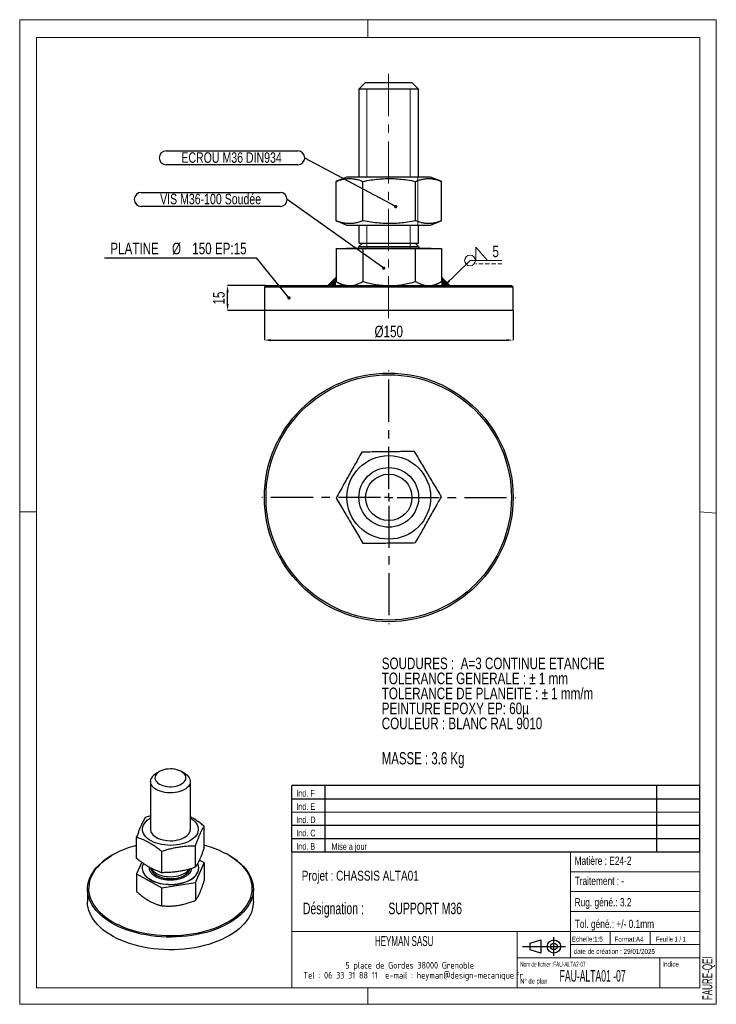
# Model space of a CAD drawing. Header units: millimetres. Extents: x 0 to 210, y 0 to 297.
import ezdxf
from ezdxf.enums import TextEntityAlignment as Align

# ---------------------------------------------------------------- set-up
doc = ezdxf.new("R2010")
doc.units = ezdxf.units.MM
doc.header["$PDSIZE"] = -1
doc.linetypes.add('CENTERX2', pattern=[20.32, 12.7, -2.54, 2.54, -2.54])
doc.linetypes.add('HIDDEN', pattern=[1.905, 1.27, -0.635])
for name, color, linetype in [('COTES', 1, 'Continuous'), ('NOTES', 6, 'Continuous'), ('TRAIT-MIXTES', 3, 'CENTERX2')]:
    doc.layers.add(name, color=color, linetype=linetype)
doc.layers.add('TRAIT-FORT', color=4, linetype='Continuous', lineweight=25)
doc.styles.add('SLDTEXTSTYLE0', font='TXT', dxfattribs={"width": 0.75})
doc.styles.add('SLDTEXTSTYLE1', font='TXT', dxfattribs={"width": 0.696429})
doc.styles.add('SLDTEXTSTYLE2', font='TXT', dxfattribs={"width": 0.605})
doc.styles.add('SLDTEXTSTYLE3', font='TXT', dxfattribs={"width": 0.692308})
doc.styles.add('SLDTEXTSTYLE4', font='TXT', dxfattribs={"width": 0.7})
doc.styles.add('SLDTEXTSTYLE5', font='TXT', dxfattribs={"width": 0.568363})
doc.styles.add('SLDTEXTSTYLE6', font='TXT', dxfattribs={"width": 0.554289})
doc.styles.add('SLDTEXTSTYLE7', font='TXT', dxfattribs={"width": 0.672073})
doc.styles.add('SLDTEXTSTYLE8', font='ISOCP3', dxfattribs={"width": 0.96})
doc.dimstyles.new('SLDDIMSTYLE0', dxfattribs={"dimtxt": 3.5, "dimasz": 2, "dimexe": 0, "dimexo": 0.0625, "dimgap": 0.875, "dimtad": 1, "dimlfac": 2, "dimrnd": 1e-09, "dimzin": 12, "dimdsep": 46, "dimtxsty": 'SLDTEXTSTYLE0', "dimsah": 1, "dimcen": 0.09, "dimadec": 0, "dimazin": 3, "dimtfac": 1, "dimtmove": 0, "dimatfit": 0, "dimfxl": 1, "dimfrac": 2, "dimtolj": 1, "dimtzin": 12, "dimarcsym": 0})
doc.dimstyles.new('SLDDIMSTYLE1', dxfattribs={"dimtxt": 3.5, "dimasz": 2, "dimexe": 0, "dimexo": 0.0625, "dimgap": 0.875, "dimtad": 1, "dimlfac": 2, "dimrnd": 1e-09, "dimzin": 12, "dimdsep": 46, "dimtxsty": 'SLDTEXTSTYLE0', "dimsah": 1, "dimcen": 0.09, "dimadec": 0, "dimazin": 3, "dimtfac": 1, "dimtofl": 0, "dimtmove": 0, "dimatfit": 3, "dimfxl": 1, "dimfrac": 2, "dimtolj": 1, "dimtzin": 12, "dimarcsym": 0})
doc.dimstyles.new('SLDDIMSTYLE2', dxfattribs={"dimtxt": 0.18, "dimasz": 1, "dimexe": 0, "dimexo": 0.0625, "dimgap": 0, "dimtad": 0, "dimtih": 1, "dimtoh": 1, "dimdec": 0, "dimrnd": 1e-09, "dimzin": 0, "dimdsep": 46, "dimtxsty": 'Standard', "dimblk1": 'DOT', "dimblk2": 'DOT', "dimsah": 1, "dimcen": 0.09, "dimadec": 0, "dimazin": 0, "dimtfac": 1, "dimtdec": 0, "dimtofl": 0, "dimtmove": 0, "dimatfit": 3, "dimldrblk": 'DOT', "dimfxl": 1, "dimfrac": 2, "dimtolj": 1, "dimtzin": 0, "dimarcsym": 0})
doc.dimstyles.new('SLDDIMSTYLE3', dxfattribs={"dimtxt": 0.18, "dimasz": 2, "dimexe": 0, "dimexo": 0.0625, "dimgap": 0, "dimtad": 0, "dimtih": 1, "dimtoh": 1, "dimdec": 0, "dimrnd": 1e-09, "dimzin": 0, "dimdsep": 46, "dimtxsty": 'Standard', "dimsah": 1, "dimcen": 0.09, "dimadec": 0, "dimazin": 0, "dimtfac": 2, "dimtdec": 0, "dimtofl": 0, "dimtmove": 0, "dimatfit": 3, "dimfxl": 1, "dimfrac": 2, "dimtolj": 1, "dimtzin": 0, "dimarcsym": 0})

# ---------------------------------------------------------------- blocks, each defined once
blk = doc.blocks.new('TAB MODIFS')
for p, q in [((123, 20), (0, 20)), ((0, 0), (0, 20)), ((10, 20), (10, 0)), ((110, 20), (110, 0)), ((123, 0), (123, 20)), ((0, 16), (123, 16)), ((0, 8), (123, 8)), ((0, 4), (123, 4)), ((0, 0), (123, 0))]:
    blk.add_line(p, q)
at = {"color": 7, "linetype": 'Continuous', "lineweight": 18}
blk.add_line((0, 12), (123, 12), dxfattribs=at)
at = {"color": 7}
for tag in ['AUTOATTR0', 'AUTOATTR1', 'AUTOATTR2', 'AUTOATTR3', 'AUTOATTR4', 'AUTOATTR5', 'AUTOATTR6', 'AUTOATTR7', 'AUTOATTR8', 'AUTOATTR9']:
    blk.add_attdef(tag, (0, 0), '', height=1, dxfattribs=at)
at = {"layer": 'NOTES', "color": 211, "char_height": 2, "attachment_point": 1, "style": 'SLDTEXTSTYLE0'}
for s, insert in [('Ind. F', (1.36, 18.66)), ('Ind. E', (1.36, 14.66)), ('Ind. D', (1.36, 10.66)), ('Ind. C', (1.36, 6.66)), ('Ind. B', (1.36, 2.66))]:
    blk.add_mtext(s, dxfattribs=dict(at, insert=insert))
blk = doc.blocks.new('Bloc2')
for p, q in [((2.32, 3.8), (5.55, 4.8)), ((2.32, 1.8), (2.32, 3.8)), ((5.55, 4.8), (5.55, 0.8)), ((9.48, 0), (9.48, 5.6)), ((0, 2.8), (12.98, 2.8)), ((5.55, 0.8), (2.32, 1.8))]:
    blk.add_line(p, q)
for radius in [2, 1]:
    blk.add_circle((9.48, 2.8), radius)
blk = doc.blocks.new('SW_NOTE_0')
at = {"layer": 'NOTES', "color": 0, "char_height": 3.5, "attachment_point": 1, "style": 'SLDTEXTSTYLE0'}
for s, insert in [('SOUDURES :  A=3 CONTINUE ETANCHE', (0, 4.51)), ('TOLERANCE GENERALE : ± 1 mm', (0, -0.01)), ('TOLERANCE DE PLANEITE : ± 1 mm/m', (0, -4.54)), ('PEINTURE EPOXY EP: 60µ', (0, -9.07)), ('COULEUR : BLANC RAL 9010', (0, -13.59))]:
    blk.add_mtext(s, dxfattribs=dict(at, insert=insert))
blk = doc.blocks.new('SW_NOTE_1')
at = {"layer": 'NOTES', "color": 0, "char_height": 3.5, "attachment_point": 1, "style": 'SLDTEXTSTYLE7'}
for s, insert in [('Désignation :', (0, 4.51)), ('SUPPORT M36', (25.76, 4.51))]:
    blk.add_mtext(s, dxfattribs=dict(at, insert=insert))
blk = doc.blocks.new('SW_NOTE_2')
at = {"layer": 'NOTES', "color": 0, "char_height": 2, "attachment_point": 2, "style": 'SLDTEXTSTYLE8'}
for s, insert in [('5 place de Gordes 38000 Grenoble', (20.94, 2.58)), ('Tel : 06 33 31 88 11  e-mail : heyman@design-mecanique.fr', (22, -0.42))]:
    blk.add_mtext(s, dxfattribs=dict(at, insert=insert))
blk = doc.blocks.new('_D')
at = {"layer": 'COTES', "color": 0, "lineweight": -2, "transparency": 16777216}
for p, q in [((74.18, 216.79), (62.66, 216.79)), ((62.66, 211.29), (62.66, 214.79)), ((73.68, 209.29), (62.66, 209.29))]:
    blk.add_line(p, q, dxfattribs=at)
at = {"layer": 'COTES', "color": 0, "transparency": 16777216}
for points in [[(62.32, 214.79), (62.99, 214.79), (62.66, 216.79)], [(62.32, 211.29), (62.99, 211.29), (62.66, 209.29)]]:
    blk.add_solid(points, dxfattribs=at)
at = {"layer": 'Defpoints', "color": 0, "transparency": 16777216}
for p in [(62.66, 216.79), (74.24, 216.79), (73.74, 209.29)]:
    blk.add_point(p, dxfattribs=at)
at = {"layer": 'COTES', "color": 0, "transparency": 16777216, "insert": (58.28, 213.04), "char_height": 3.5, "attachment_point": 2, "rotation": 90, "style": 'SLDTEXTSTYLE0'}
blk.add_mtext('\\A1;15', dxfattribs=at)
blk = doc.blocks.new('_D_1')
at = {"layer": 'COTES', "color": 0, "lineweight": -2, "transparency": 16777216}
for p, q in [((73.74, 209.23), (73.74, 200.33)), ((148.74, 209.23), (148.74, 200.33)), ((75.74, 200.33), (146.74, 200.33))]:
    blk.add_line(p, q, dxfattribs=at)
at = {"layer": 'COTES', "color": 0, "transparency": 16777216}
for points in [[(75.74, 200.66), (75.74, 200), (73.74, 200.33)], [(146.74, 200.66), (146.74, 200), (148.74, 200.33)]]:
    blk.add_solid(points, dxfattribs=at)
at = {"layer": 'Defpoints', "color": 0, "transparency": 16777216}
for p in [(73.74, 209.29), (148.74, 209.29), (148.74, 200.33)]:
    blk.add_point(p, dxfattribs=at)
at = {"layer": 'COTES', "color": 0, "transparency": 16777216, "insert": (111.24, 204.7), "char_height": 3.5, "attachment_point": 2, "style": 'SLDTEXTSTYLE0'}
blk.add_mtext('\\A1;%%c150', dxfattribs=at)
blk = doc.blocks.new('SW_NOTE_3')
at = {"layer": 'NOTES', "color": 0}
blk.add_line((-45.85, 0), (0, 0), dxfattribs=at)
at = {"layer": 'NOTES', "color": 0, "char_height": 3.5, "attachment_point": 2, "style": 'SLDTEXTSTYLE0'}
for s, insert in [('PLATINE', (-36.74, 4.55)), ('%%c', (-24.1, 4.55)), ('150 EP:15', (-11.17, 4.55))]:
    blk.add_mtext(s, dxfattribs=dict(at, insert=insert))
blk = doc.blocks.new('_Dot')
at = {"color": 0, "linetype": 'ByBlock', "lineweight": -2}
blk.add_line((-0.5, 0), (-1, 0), dxfattribs=at)
at = {"color": 0, "linetype": 'ByBlock', "const_width": 0.5}
blk.add_lwpolyline([(-0.25, 0, 1), (0.25, 0, 1)], format="xyb", close=True, dxfattribs=at)
blk = doc.blocks.new('SW_NOTE_4')
at = {"layer": 'NOTES', "color": 0}
for p, q in [((-41.76, 2.16), (-2.11, 2.16)), ((-2.11, -2.06), (-41.76, -2.06))]:
    blk.add_line(p, q, dxfattribs=at)
for centre, start, end in [((-41.76, 0.05), 90, 270), ((-2.11, 0.05), 270, 90)]:
    blk.add_arc(centre, 2.11, start, end, dxfattribs=at)
at = {"layer": 'NOTES', "color": 0, "insert": (-22.04, 1.73), "char_height": 3.175, "attachment_point": 2, "style": 'SLDTEXTSTYLE0'}
blk.add_mtext('ECROU M36 DIN934', dxfattribs=at)
blk = doc.blocks.new('SW_NOTE_5')
at = {"layer": 'NOTES', "color": 0}
for p, q in [((-43.94, 2.16), (-2.11, 2.16)), ((-2.11, -2.06), (-43.94, -2.06))]:
    blk.add_line(p, q, dxfattribs=at)
for centre, start, end in [((-43.94, 0.05), 90, 270), ((-2.11, 0.05), 270, 90)]:
    blk.add_arc(centre, 2.11, start, end, dxfattribs=at)
at = {"layer": 'NOTES', "color": 0, "insert": (-23.05, 1.76), "char_height": 3.175, "attachment_point": 2, "style": 'SLDTEXTSTYLE0'}
blk.add_mtext('VIS M36-100 Soudée', dxfattribs=at)
blk = doc.blocks.new('SW_SYMBOL_WELD_FILL')
at = {"color": 0, "linetype": 'Continuous', "lineweight": 18}
for p, q in [((100, 0), (100, 900)), ((100, 900), (900, 0)), ((100, 0), (900, 0))]:
    blk.add_line(p, q, dxfattribs=at)
blk = doc.blocks.new('SW_WELDSYMBOL_0')
at = {"color": 0, "linetype": 'Continuous', "lineweight": 18}
blk.add_line((9.64, 0), (0, 0), dxfattribs=at)
at = {"color": 0, "linetype": 'HIDDEN', "lineweight": 18}
blk.add_line((9.64, -1), (1.8, -1), dxfattribs=at)
at = {"color": 0, "linetype": 'Continuous', "lineweight": 18}
blk.add_circle((0, 0), 1.62, dxfattribs=at)
at = {"color": 0, "linetype": 'Continuous', "lineweight": 18, "xscale": 0.004470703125, "yscale": 0.004470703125, "zscale": 0.004470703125}
blk.add_blockref('SW_SYMBOL_WELD_FILL', (1.27, 0), dxfattribs=at)
at = {"color": 0, "linetype": 'Continuous', "lineweight": 18, "insert": (6.75, 4.51), "char_height": 3.5, "attachment_point": 1, "style": 'SLDTEXTSTYLE0'}
blk.add_mtext('5', dxfattribs=at)
blk = doc.blocks.new('SW_CENTERMARKSYMBOL_0')
at = {"layer": 'TRAIT-MIXTES', "color": 0}
for p, q in [((0, 2.5), (0, 38.25)), ((-2.5, 0), (-38.25, 0)), ((0, 0), (-1.25, 0)), ((0, 0), (0, 1.25)), ((0, 0), (0, -1.25)), ((0, 0), (1.25, 0)), ((2.5, 0), (38.25, 0)), ((0, -2.5), (0, -38.25))]:
    blk.add_line(p, q, dxfattribs=at)

msp = doc.modelspace()

# ---------------------------------------------------------------- hatches: boundary and pattern name
at = {"lineweight": 18}
for points in [[(95.364, 219.2888), (95.364, 218.0169), (95.364, 216.7888), (92.864, 216.7888)], [(127.116, 219.2888), (127.116, 218.0169), (127.116, 216.7888), (129.616, 216.7888)]]:
    msp.add_hatch(color=256, dxfattribs=at).paths.add_polyline_path(points, flags=0)

# ---------------------------------------------------------------- linework, layer by layer
for p, q in [((-0.0171, 297), (209.9829, 297)), ((-0.0171, 297), (-0.0171, 0)), ((104.9829, 297), (104.9829, 291.6268)), ((209.9829, 297), (209.9829, 0)), ((5, 291.6268), (205, 291.6268)), ((5, 291.6268), (5, 148.5091)), ((205, 291.6268), (204.9999, 5.0001)), ((102.24, 276.0388), (117.7221, 276.0388)), ((104.6165, 276.0388), (104.6165, 249.4957)), ((117.7221, 276.0388), (117.7221, 249.4957)), ((120.0163, 249.4957), (120.0163, 235.0388)), ((104.6165, 235.0388), (104.6165, 227.8992)), ((117.7221, 235.0388), (117.7221, 227.8888)), ((95.364, 219.2888), (92.864, 216.7888)), ((127.116, 219.2888), (129.616, 216.7888)), ((-0.0171, 148.5091), (5, 148.5091)), ((5, 148.5091), (5, 5.0001)), ((205, 148.5184), (209.9829, 148.1054)), ((5, 67.6922), (5, 5.0001)), ((81.9999, 46.0001), (81.9999, 5.0001)), ((204.9999, 46.0001), (81.9999, 46.0001)), ((165.9999, 46.0001), (165.9999, 14.0001)), ((204.9999, 46.0001), (204.9999, 5.0001)), ((165.9999, 40.0001), (204.9999, 40.0001)), ((165.9999, 34.0001), (204.9999, 34.0001)), ((165.9999, 28.0001), (204.9999, 28.0001)), ((81.9999, 22.0001), (204.9999, 22.0001)), ((149.9999, 22.0001), (149.9999, 5.0001)), ((177.9999, 22.0001), (177.9999, 18.0001)), ((189.9999, 22.0001), (189.9999, 18.0001)), ((165.9999, 18.0001), (204.9999, 18.0001)), ((149.9999, 14.0001), (204.9999, 14.0001)), ((192.9999, 14.0001), (192.9999, 5.0001)), ((5, 5.0001), (204.9999, 5.0001)), ((81.9999, 5.0001), (204.9999, 5.0001)), ((104.9829, 0), (104.9829, 5.0001)), ((-0.0171, 0), (209.9829, 0))]:
    msp.add_line(p, q, dxfattribs=at)
at = {"layer": 'TRAIT-FORT', "lineweight": 25}
for p, q in [((104.24, 278.0388), (102.24, 276.0388)), ((104.24, 278.0388), (105.2206, 278.0388)), ((105.2206, 278.0388), (118.24, 278.0388)), ((120.24, 276.0388), (118.24, 278.0388)), ((102.24, 276.0388), (102.24, 249.5388)), ((103.5008, 276.0388), (102.24, 276.0388)), ((120.24, 276.0388), (103.5008, 276.0388)), ((120.24, 249.5388), (120.24, 276.0388)), ((98.6255, 249.5388), (95.4719, 248.2647)), ((105.0654, 249.5388), (98.6255, 249.5388)), ((123.8545, 249.5388), (105.0654, 249.5388)), ((127.0081, 248.2647), (123.8545, 249.5388)), ((95.4797, 248.2622), (95.364, 248.2206)), ((95.364, 236.357), (95.364, 248.2206)), ((103.4684, 236.357), (103.4684, 248.2206)), ((119.3444, 236.357), (119.3444, 248.2206)), ((127.116, 236.357), (127.116, 248.2206)), ((95.364, 236.357), (95.4797, 236.3152)), ((95.4719, 236.313), (98.6255, 235.0388)), ((98.6255, 235.0388), (105.0654, 235.0388)), ((102.24, 235.0388), (102.24, 229.6213)), ((105.0654, 235.0388), (123.8545, 235.0388)), ((120.24, 229.6213), (120.24, 235.0388)), ((123.8545, 235.0388), (127.0081, 236.313)), ((103.3225, 229.6213), (102.24, 228.5388)), ((102.24, 229.6213), (120.24, 229.6213)), ((120.24, 228.5388), (119.1575, 229.6213)), ((95.364, 227.9388), (95.364, 218.0169)), ((95.364, 227.9388), (103.4684, 227.9388)), ((98.4625, 228.0388), (98.4625, 227.9388)), ((98.4625, 228.0388), (124.0175, 228.0388)), ((102.24, 228.5388), (120.24, 228.5388)), ((103.4684, 227.9388), (103.4684, 218.0169)), ((103.4684, 227.9388), (119.3444, 227.9388)), ((119.3444, 218.0169), (119.3444, 227.9388)), ((119.3444, 227.9388), (127.116, 227.9388)), ((124.0175, 227.9388), (124.0175, 228.0388)), ((127.116, 227.9388), (127.116, 218.0169)), ((95.4718, 217.9596), (95.364, 218.0169)), ((95.4694, 217.9554), (97.49, 216.7888)), ((124.99, 216.7888), (127.0106, 217.9554)), ((74.24, 216.7888), (73.74, 216.2888)), ((73.74, 216.2888), (73.74, 209.2888)), ((148.74, 216.2888), (73.74, 216.2888)), ((74.24, 216.7888), (148.24, 216.7888)), ((148.74, 216.2888), (148.24, 216.7888)), ((148.74, 209.2888), (148.74, 216.2888)), ((145.3161, 209.2888), (73.74, 209.2888)), ((148.74, 209.2888), (145.3161, 209.2888)), ((42.1257, 70.2197), (41.1827, 69.6751)), ((49.6694, 69.6751), (48.7264, 70.2197)), ((39.4261, 67.2263), (39.4261, 52.8008)), ((51.4261, 52.8008), (51.4261, 67.2263)), ((39.4261, 56.8416), (37.8515, 56.3513)), ((55.6163, 47.2779), (55.6163, 53.736)), ((35.2359, 43.9723), (35.2359, 50.4304)), ((53.0007, 41.357), (53.0007, 47.8151)), ((27.9813, 45.0404), (27.7455, 44.9042)), ((42.8105, 39.7042), (42.8105, 46.1623)), ((63.1066, 44.9042), (62.8709, 45.0404)), ((36.756, 42.8309), (35.2359, 39.3898)), ((53.0007, 36.7744), (55.6163, 42.6954)), ((55.6163, 42.6954), (54.1584, 43.5169)), ((55.6163, 42.6954), (55.6163, 37.2943)), ((35.2359, 39.3898), (42.8105, 35.1216)), ((35.2359, 39.3898), (35.2359, 33.9887)), ((36.9077, 41.097), (36.9077, 41.0426)), ((53.9444, 41.0426), (53.9444, 41.097)), ((42.8105, 35.1216), (53.0007, 36.7744)), ((53.0007, 36.7744), (53.0007, 31.3734)), ((20.4261, 34.7008), (20.4261, 30.8903)), ((42.8105, 29.7205), (42.8105, 35.1216)), ((70.4261, 30.8903), (70.4261, 34.7008))]:
    msp.add_line(p, q, dxfattribs=at)
at = {"layer": 'TRAIT-FORT', "lineweight": 25, "flags": 128}
for points in [[(49.6694, 69.6751), (49.9684, 69.4894), (50.4324, 69.1355), (50.8142, 68.7502), (51.1075, 68.34), (51.3075, 67.9114), (51.411, 67.4716), (51.4162, 67.0278), (51.323, 66.5872), (51.1331, 66.1571), (50.8494, 65.7446), (50.4766, 65.3564), (50.0209, 64.9989), (49.4898, 64.678), (48.892, 64.3989), (48.2372, 64.1663), (47.5363, 63.9839), (46.8007, 63.8547), (46.0426, 63.7809), (45.2743, 63.7637), (44.5085, 63.8033), (43.7578, 63.8992), (43.0345, 64.0496), (42.3505, 64.2523), (41.7169, 64.5037), (41.1443, 64.7999), (40.642, 65.1359), (40.2182, 65.5062), (39.8799, 65.9048), (39.6327, 66.3251), (39.4807, 66.7602), (39.4262, 67.2029), (39.4703, 67.646), (39.6122, 68.0822), (39.6122, 68.0822)], [(40.9041, 68.9808), (40.7844, 68.5936), (40.7636, 68.2005), (40.8422, 67.8098), (41.0185, 67.4299), (41.2887, 67.0688), (41.6471, 66.7344), (42.0861, 66.4336), (42.5962, 66.1729), (43.1666, 65.9578), (43.7852, 65.7931), (44.4388, 65.682), (45.1134, 65.6271), (45.7947, 65.6295), (46.4681, 65.6891), (47.1193, 65.8046), (47.7345, 65.9737), (48.3004, 66.1927), (48.805, 66.4569), (49.2377, 66.7607), (49.5891, 67.0977), (49.8518, 67.4606), (50.0201, 67.8417), (50.0906, 68.2328), (50.0616, 68.6258), (49.9338, 69.0121), (49.71, 69.3836), (49.3948, 69.7323), (48.9951, 70.0508), (48.5193, 70.3322), (47.9775, 70.5707), (47.3814, 70.7612), (46.7436, 70.8994), (46.0778, 70.9827), (45.398, 71.009), (44.7188, 70.9779), (44.0548, 70.8901), (43.4199, 70.7474), (42.8278, 70.5529), (42.2911, 70.3106), (41.8212, 70.0258), (41.4281, 69.7046), (41.1202, 69.3538), (40.9041, 68.9808)], [(37.3299, 51.4876), (37.1314, 52.0006), (37.0302, 52.523), (37.0274, 53.0487), (37.123, 53.5714), (37.3161, 54.0852), (37.6041, 54.5838), (37.9839, 55.0616), (38.451, 55.5128), (38.9998, 55.9323), (39.4261, 56.2025)], [(51.4261, 56.2025), (51.8188, 55.9551), (52.3721, 55.5376), (52.844, 55.088), (53.2289, 54.6116), (53.5223, 54.1139), (53.7207, 53.6009), (53.822, 53.0785), (53.8248, 52.5528), (53.7291, 52.0301), (53.5361, 51.5164), (53.248, 51.0177), (52.8682, 50.5399), (52.4012, 50.0887), (51.8523, 49.6692), (51.2282, 49.2865), (50.536, 48.9449), (49.7839, 48.6486), (48.9807, 48.401), (48.1358, 48.2049), (47.2592, 48.0627), (46.361, 47.9761), (45.4519, 47.946), (44.5425, 47.9728), (43.6435, 48.0563), (42.7654, 48.1954), (41.9184, 48.3884), (41.1126, 48.6332), (40.3574, 48.9269), (39.6616, 49.266), (39.0333, 49.6465), (38.48, 50.064), (38.0082, 50.5136), (37.6233, 50.99), (37.3299, 51.4876), (37.3299, 51.4876)], [(39.6497, 51.8639), (39.9047, 51.4451), (40.2503, 51.0487), (40.6809, 50.681), (41.1895, 50.3481), (41.7675, 50.0555), (42.4057, 49.8079), (43.0935, 49.6095), (43.8195, 49.4635), (44.5719, 49.3723), (45.3384, 49.3374), (46.1063, 49.3594), (46.863, 49.4378), (47.5962, 49.5715), (48.2937, 49.7582), (48.9441, 49.9949), (49.5368, 50.2777), (50.0619, 50.6018), (50.5109, 50.9621), (50.8765, 51.3526), (51.1525, 51.7668), (51.3345, 52.1981), (51.4195, 52.6392), (51.4261, 52.8008)], [(35.2359, 47.9408), (34.0536, 47.609), (32.7148, 47.1764), (31.4252, 46.6966), (30.1897, 46.1714), (29.0132, 45.6029), (27.9002, 44.9933), (26.855, 44.3449), (25.8816, 43.6603), (24.9839, 42.942), (24.1652, 42.193), (23.4288, 41.4159), (22.7775, 40.614), (22.2138, 39.7902), (21.7399, 38.9478), (21.3576, 38.0901), (21.0685, 37.2202), (20.8736, 36.3417), (20.7737, 35.4579), (20.7692, 34.5721), (20.86, 33.688), (21.0459, 32.8088), (21.3262, 31.938), (21.6996, 31.0789), (22.1649, 30.2349), (22.7201, 29.4093), (23.3632, 28.6051), (24.0917, 27.8256), (24.9027, 27.0737), (25.7931, 26.3524), (26.7594, 25.6645), (27.798, 25.0125), (28.9047, 24.3991), (30.0754, 23.8266), (31.3055, 23.2973), (32.5902, 22.8131), (33.9245, 22.3759), (35.3034, 21.9875), (36.7214, 21.6493), (38.1731, 21.3627), (39.6529, 21.1287), (41.155, 20.9483), (42.6736, 20.8221), (44.2028, 20.7507), (45.7368, 20.7343), (47.2696, 20.773), (48.7953, 20.8667), (50.3079, 21.0149), (51.8017, 21.2171), (53.2707, 21.4725), (54.7095, 21.7802), (56.1123, 22.1389), (57.4737, 22.5472), (58.7886, 23.0036), (60.0518, 23.5064), (61.2583, 24.0535), (62.4037, 24.6428), (63.4833, 25.2721), (64.4931, 25.9389), (65.4291, 26.6407), (66.2877, 27.3747), (67.0656, 28.1382), (67.7598, 28.928), (68.3676, 29.7413), (68.8867, 30.5748), (69.3149, 31.4253), (69.6508, 32.2895), (69.8929, 33.1641), (70.0404, 34.0457), (70.0926, 34.9309), (70.0494, 35.8163), (69.911, 36.6984), (69.6778, 37.5738), (69.3508, 38.4391), (68.9313, 39.2911), (68.4208, 40.1263), (67.8213, 40.9416), (67.1352, 41.7338), (66.3651, 42.4999), (65.514, 43.2368), (64.5852, 43.9418), (63.5823, 44.6121), (62.5091, 45.245), (61.3698, 45.8383), (60.1688, 46.3895), (58.9108, 46.8965), (57.6007, 47.3574), (56.2434, 47.7704), (55.6163, 47.9408)], [(63.1066, 44.9042), (63.8276, 44.4701), (64.8441, 43.7908), (65.7855, 43.0763), (66.6481, 42.3294), (67.4286, 41.553), (68.1239, 40.7501), (68.7315, 39.9238), (69.2489, 39.0773), (69.6741, 38.2138), (70.0056, 37.3367), (70.2419, 36.4495), (70.3822, 35.5555), (70.426, 34.6581), (70.373, 33.761), (70.2235, 32.8675), (69.9781, 31.981), (69.6378, 31.1051), (69.2037, 30.2431), (68.6776, 29.3984), (68.0616, 28.5742), (67.3581, 27.7736), (66.5696, 26.9999), (65.6994, 26.2559), (64.7507, 25.5447), (63.7273, 24.8688), (62.6331, 24.231), (61.4723, 23.6337), (60.2494, 23.0792), (58.9692, 22.5697), (57.6365, 22.1071), (56.2567, 21.6932), (54.8349, 21.3297), (53.3767, 21.0179), (51.8878, 20.759), (50.3739, 20.5541), (48.8408, 20.4038), (47.2945, 20.309), (45.741, 20.2697), (44.1863, 20.2863), (42.6364, 20.3587), (41.0972, 20.4866), (39.5748, 20.6694), (38.0751, 20.9066), (36.6038, 21.1971), (35.1666, 21.5398), (33.7691, 21.9335), (32.4167, 22.3766), (31.1147, 22.8673), (29.868, 23.4038), (28.6815, 23.9841), (27.5597, 24.6058), (26.5071, 25.2665), (25.5277, 25.9638), (24.6253, 26.6948), (23.8034, 27.4568), (23.0651, 28.2469), (22.4133, 29.0619), (21.8505, 29.8987), (21.379, 30.7541), (21.0005, 31.6248), (20.7165, 32.5074), (20.5281, 33.3984), (20.436, 34.2946), (20.4406, 35.1922), (20.5418, 36.088), (20.7394, 36.9784), (21.0324, 37.86), (21.4198, 38.7294), (21.9001, 39.5832), (22.4714, 40.4181), (23.1315, 41.2308), (23.8779, 42.0183), (24.7076, 42.7776), (25.6175, 43.5055), (26.604, 44.1994), (27.6634, 44.8565), (27.7455, 44.9042)], [(37.2456, 42.4683), (37.0716, 42.0569), (36.9422, 41.5388), (36.9089, 41.0157), (36.9721, 40.4935), (37.1311, 39.9782), (37.3841, 39.4755), (37.7283, 38.9912), (38.1596, 38.5308), (38.6733, 38.0995), (39.2634, 37.7021), (39.9235, 37.3432), (40.6458, 37.0268), (41.4223, 36.7565), (42.2442, 36.5354), (43.1021, 36.366), (43.9864, 36.2502), (44.887, 36.1893), (45.7936, 36.1841), (46.6962, 36.2345), (47.5843, 36.3399), (48.448, 36.4993), (49.2774, 36.7108), (50.0632, 36.972), (50.7965, 37.2799), (51.4689, 37.631), (52.0728, 38.0215), (52.6014, 38.4468), (53.0488, 38.9021), (53.4097, 39.3822), (53.6802, 39.8818), (53.6802, 39.8818)], [(36.9077, 41.0426), (36.9089, 40.9612), (36.9721, 40.4391), (37.1311, 39.9237), (37.3841, 39.4211), (37.7283, 38.9368), (38.1596, 38.4764), (38.6733, 38.045), (39.2634, 37.6477), (39.9235, 37.2887), (40.6458, 36.9724), (41.4223, 36.7021), (42.2442, 36.481), (43.1021, 36.3116), (43.9864, 36.1958), (44.887, 36.1349), (45.7936, 36.1296), (46.6962, 36.18), (47.5843, 36.2855), (48.448, 36.4449), (49.2774, 36.6564), (50.0632, 36.9175), (50.7965, 37.2254), (51.4689, 37.5766), (52.0728, 37.967), (52.6014, 38.3923), (53.0488, 38.8476), (53.4097, 39.3278), (53.6802, 39.8274)], [(39.4421, 41.116), (39.4578, 41.0133), (39.5857, 40.5756), (39.8094, 40.151), (40.1254, 39.7464), (40.5284, 39.3684), (41.0118, 39.0232), (41.5677, 38.7166), (42.1869, 38.4536), (42.8594, 38.2384), (43.574, 38.0746), (44.319, 37.9649), (45.0821, 37.9112), (45.851, 37.9142), (46.6128, 37.9739), (47.3552, 38.0894), (48.0659, 38.2587), (48.7332, 38.4791), (49.3462, 38.747), (49.8949, 39.0579), (50.3702, 39.4068), (50.7643, 39.7879), (51.0708, 40.1949), (51.2845, 40.6213), (51.3567, 40.8441)], [(39.6615, 40.9978), (39.7447, 40.8448), (40.038, 40.4346), (40.4198, 40.0493), (40.8838, 39.6954), (41.4224, 39.3787), (42.0267, 39.1043), (42.6869, 38.8768), (43.392, 38.6999), (44.1305, 38.5764), (44.8903, 38.5086), (45.6589, 38.4973), (46.4237, 38.543), (47.1721, 38.6446), (47.8918, 38.8007), (48.571, 39.0087), (49.1986, 39.2651), (49.7643, 39.5657), (50.2587, 39.9056), (50.6738, 40.2792), (51.0027, 40.6804), (51.0476, 40.7477)], [(54.11, 17.3567), (52.6358, 17.0712), (51.1336, 16.8392), (49.6094, 16.6615), (48.069, 16.5389), (46.5183, 16.4718), (44.9634, 16.4605), (43.4104, 16.5051), (41.8651, 16.6052), (40.3336, 16.7607), (38.8218, 16.9708), (37.3355, 17.2347), (35.8806, 17.5515), (34.4626, 17.9199), (33.0869, 18.3385), (31.7591, 18.8056), (30.4841, 19.3195), (29.2669, 19.8781), (28.1122, 20.4794), (27.0245, 21.1209), (26.0081, 21.8002), (25.0667, 22.5147), (24.2041, 23.2616), (23.4236, 24.038), (22.7282, 24.8409), (22.1206, 25.6673), (21.6033, 26.5138), (21.178, 27.3772), (20.8466, 28.2543), (20.6103, 29.1415), (20.47, 30.0356), (20.4261, 30.8903)], [(70.4261, 30.8903), (70.4116, 30.3988), (70.3103, 29.503), (70.1128, 28.6126), (69.8198, 27.731), (69.4323, 26.8617), (68.9521, 26.0079), (68.3807, 25.173), (67.7206, 24.3602), (66.9743, 23.5727), (66.1445, 22.8135), (65.2347, 22.0855), (64.2481, 21.3916), (63.1888, 20.7345), (62.0607, 20.1166), (60.8683, 19.5405), (59.6161, 19.0082), (58.3091, 18.5219), (56.9522, 18.0835), (55.5507, 17.6946), (54.11, 17.3567)]]:
    msp.add_lwpolyline(points, dxfattribs=at)
at = {"layer": 'TRAIT-FORT', "lineweight": 25}
for radius in [37.5, 37, 12.6145, 9, 7]:
    msp.add_circle((111.24, 152.9085), radius, dxfattribs=at)
for centre, radius, start, end in [((101.74, 228.5388), 0.5, 270, 0), ((120.74, 228.5388), 0.5, 180, 270), ((42.9856, 66.3268), 3.8029, 118.299318, 152.508825), ((41.5327, 52.8085), 2.1067, 180.211263, 206.642165), ((50.9831, 41.0981), 2.9586, 335.727528, 26.072549), ((50.9708, 41.0527), 2.9736, 335.665476, 359.80428)]:
    msp.add_arc(centre, radius, start, end, dxfattribs=at)
for points, knots in [([(95.364, 248.2206), (95.7764, 248.3732), (96.5632, 248.6643), (97.7153, 248.9395), (98.8053, 249.0805), (99.8915, 249.0899), (101.0134, 248.9603), (102.2162, 248.6825), (103.0375, 248.3796), (103.4684, 248.2206)], [0, 0, 0, 0, 0.15416444, 0.29416552, 0.42615383, 0.55534, 0.69300924, 0.8389034, 1, 1, 1, 1]), ([(103.4684, 248.2206), (104.2762, 248.3732), (105.8176, 248.6643), (108.0744, 248.9395), (110.2096, 249.0805), (112.3374, 249.0899), (114.5352, 248.9603), (116.8914, 248.6825), (118.5002, 248.3796), (119.3444, 248.2206)], [0, 0, 0, 0, 0.15416444, 0.29416552, 0.42615383, 0.55534, 0.69300924, 0.8389034, 1, 1, 1, 1]), ([(119.3444, 248.2206), (119.7398, 248.3732), (120.4943, 248.6643), (121.5991, 248.9395), (122.6443, 249.0805), (123.6859, 249.0899), (124.7618, 248.9603), (125.9152, 248.6825), (126.7027, 248.3796), (127.116, 248.2206)], [0, 0, 0, 0, 0.15416444, 0.29416552, 0.42615383, 0.55534, 0.69300924, 0.8389034, 1, 1, 1, 1]), ([(103.4684, 236.357), (103.0561, 236.2044), (102.2692, 235.9133), (101.1172, 235.6382), (100.0272, 235.4971), (98.941, 235.4878), (97.819, 235.6174), (96.6162, 235.8952), (95.795, 236.1981), (95.364, 236.357)], [0, 0, 0, 0, 0.15416444, 0.29416552, 0.42615383, 0.55534, 0.69300924, 0.8389034, 1, 1, 1, 1]), ([(119.3444, 236.357), (118.5366, 236.2044), (116.9952, 235.9133), (114.7384, 235.6382), (112.6032, 235.4971), (110.4755, 235.4878), (108.2776, 235.6174), (105.9214, 235.8952), (104.3127, 236.1981), (103.4684, 236.357)], [0, 0, 0, 0, 0.15416444, 0.29416552, 0.42615383, 0.55534, 0.69300924, 0.8389034, 1, 1, 1, 1]), ([(127.116, 236.357), (126.7205, 236.2044), (125.966, 235.9133), (124.8612, 235.6382), (123.816, 235.4971), (122.7745, 235.4878), (121.6986, 235.6174), (120.5452, 235.8952), (119.7577, 236.1981), (119.3444, 236.357)], [0, 0, 0, 0, 0.15416444, 0.29416552, 0.42615383, 0.55534, 0.69300924, 0.8389034, 1, 1, 1, 1]), ([(95.364, 218.0169), (95.6911, 217.8414), (96.3464, 217.4897), (97.3521, 217.1038), (98.3769, 216.8393), (99.069, 216.8057), (99.4162, 216.7888)], [0, 0, 0, 0, 0.24726861, 0.49536257, 0.74687401, 1, 1, 1, 1]), ([(99.4162, 216.7888), (99.7543, 216.8048), (100.4327, 216.8369), (101.4497, 217.0938), (102.4648, 217.479), (103.1334, 217.8374), (103.4684, 218.0169)], [0, 0, 0, 0, 0.24649114, 0.49459325, 0.74679314, 1, 1, 1, 1]), ([(103.4684, 218.0169), (104.1092, 217.8414), (105.3928, 217.4897), (107.3629, 217.1038), (109.3704, 216.8393), (110.7263, 216.8057), (111.4064, 216.7888)], [0, 0, 0, 0, 0.24726861, 0.49536257, 0.74687401, 1, 1, 1, 1]), ([(111.4064, 216.7888), (112.0687, 216.8048), (113.3976, 216.8369), (115.3899, 217.0938), (117.3784, 217.479), (118.6882, 217.8374), (119.3444, 218.0169)], [0, 0, 0, 0, 0.24649114, 0.49459325, 0.74679314, 1, 1, 1, 1]), ([(119.3444, 218.0169), (119.6581, 217.8414), (120.2864, 217.4897), (121.2508, 217.1038), (122.2335, 216.8393), (122.8973, 216.8057), (123.2302, 216.7888)], [0, 0, 0, 0, 0.24726861, 0.49536257, 0.74687401, 1, 1, 1, 1]), ([(123.2302, 216.7888), (123.5544, 216.8048), (124.2049, 216.8369), (125.1802, 217.0938), (126.1536, 217.479), (126.7947, 217.8374), (127.116, 218.0169)], [0, 0, 0, 0, 0.246491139, 0.494593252, 0.746793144, 1, 1, 1, 1]), ([(103.1356, 166.5614), (102.7402, 165.8569), (101.9857, 164.5128), (100.8809, 162.5446), (99.8357, 160.6826), (98.7941, 158.827), (97.7182, 156.9103), (96.5648, 154.8555), (95.7773, 153.4526), (95.364, 152.7163)], [0, 0, 0, 0, 0.15416444, 0.29416552, 0.42615383, 0.55534, 0.69300924, 0.8389034, 1, 1, 1, 1]), ([(119.0116, 166.7536), (118.2038, 166.7438), (116.6624, 166.7251), (114.4056, 166.6978), (112.2704, 166.672), (110.1426, 166.6462), (107.9448, 166.6196), (105.5886, 166.5911), (103.9798, 166.5716), (103.1356, 166.5614)], [0, 0, 0, 0, 0.15416444, 0.29416552, 0.42615383, 0.55534, 0.69300924, 0.8389034, 1, 1, 1, 1]), ([(127.116, 153.1006), (126.7036, 153.7953), (125.9168, 155.1209), (124.7647, 157.0617), (123.6747, 158.8979), (122.5885, 160.7277), (121.4666, 162.6178), (120.2638, 164.644), (119.4425, 166.0275), (119.0116, 166.7536)], [0, 0, 0, 0, 0.15416444, 0.29416552, 0.42615383, 0.55534, 0.69300924, 0.8389034, 1, 1, 1, 1]), ([(95.364, 152.7163), (95.7764, 152.0217), (96.5632, 150.6961), (97.7153, 148.7553), (98.8053, 146.9191), (99.8915, 145.0893), (101.0134, 143.1992), (102.2162, 141.1729), (103.0375, 139.7894), (103.4684, 139.0634)], [0, 0, 0, 0, 0.15416444, 0.29416552, 0.42615383, 0.55534, 0.69300924, 0.8389034, 1, 1, 1, 1]), ([(119.3444, 139.2556), (119.7398, 139.96), (120.4943, 141.3042), (121.5991, 143.2724), (122.6443, 145.1344), (123.6859, 146.99), (124.7618, 148.9067), (125.9152, 150.9614), (126.7027, 152.3644), (127.116, 153.1006)], [0, 0, 0, 0, 0.15416444, 0.29416552, 0.42615383, 0.55534, 0.69300924, 0.8389034, 1, 1, 1, 1]), ([(103.4684, 139.0634), (104.2762, 139.0732), (105.8176, 139.0919), (108.0744, 139.1192), (110.2096, 139.145), (112.3374, 139.1708), (114.5352, 139.1974), (116.8914, 139.2259), (118.5002, 139.2454), (119.3444, 139.2556)], [0, 0, 0, 0, 0.15416444, 0.29416552, 0.42615383, 0.55534, 0.69300924, 0.8389034, 1, 1, 1, 1]), ([(55.6163, 53.736), (55.2308, 54.0363), (54.4954, 54.6094), (53.4187, 55.3646), (52.4064, 56.0156), (51.7483, 56.3801), (51.4261, 56.5586)], [0, 0, 0, 0, 0.27888002, 0.53213883, 0.77090274, 1, 1, 1, 1]), ([(37.8515, 56.3513), (37.7184, 56.1331), (37.4645, 55.7167), (37.0926, 55.0248), (36.7409, 54.3053), (36.3903, 53.5168), (36.0282, 52.6266), (35.64, 51.5966), (35.375, 50.8318), (35.2359, 50.4304)], [0, 0, 0, 0, 0.15416444, 0.29416552, 0.42615383, 0.55534, 0.69300924, 0.8389034, 1, 1, 1, 1]), ([(53.0007, 47.8151), (53.1337, 48.1994), (53.3877, 48.9327), (53.7595, 49.9242), (54.1113, 50.7973), (54.4618, 51.5959), (54.8239, 52.3451), (55.2121, 53.0726), (55.4772, 53.5077), (55.6163, 53.736)], [0, 0, 0, 0, 0.15416444, 0.29416552, 0.42615383, 0.55534, 0.69300924, 0.8389034, 1, 1, 1, 1]), ([(35.2359, 50.4304), (35.6213, 50.2963), (36.3567, 50.0403), (37.4335, 49.5834), (38.4522, 49.0861), (39.4674, 48.5192), (40.516, 47.8578), (41.6401, 47.0731), (42.4077, 46.4757), (42.8105, 46.1623)], [0, 0, 0, 0, 0.15416444, 0.29416552, 0.42615383, 0.55534, 0.69300924, 0.8389034, 1, 1, 1, 1]), ([(42.8105, 46.1623), (43.329, 46.3294), (44.3183, 46.6483), (45.7669, 47.0331), (47.1374, 47.3321), (48.5031, 47.5588), (49.9138, 47.717), (51.4262, 47.8111), (52.4588, 47.8137), (53.0007, 47.8151)], [0, 0, 0, 0, 0.15416444, 0.29416552, 0.42615383, 0.55534, 0.69300924, 0.8389034, 1, 1, 1, 1]), ([(55.6163, 47.2779), (55.4832, 46.8936), (55.2292, 46.1603), (54.8574, 45.1688), (54.5056, 44.2957), (54.1551, 43.4971), (53.793, 42.7479), (53.4048, 42.0204), (53.1397, 41.5853), (53.0007, 41.357)], [0, 0, 0, 0, 0.154164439, 0.294165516, 0.42615383, 0.555340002, 0.693009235, 0.838903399, 1, 1, 1, 1]), ([(42.8105, 39.7042), (42.4251, 39.8383), (41.6897, 40.0942), (40.6129, 40.5511), (39.5942, 41.0484), (38.579, 41.6153), (37.5304, 42.2768), (36.4062, 43.0614), (35.6387, 43.6588), (35.2359, 43.9723)], [0, 0, 0, 0, 0.15416444, 0.29416552, 0.42615383, 0.55534, 0.69300924, 0.8389034, 1, 1, 1, 1]), ([(51.563, 40.1935), (51.4476, 39.9804), (51.21, 39.5413), (50.5769, 38.9313), (49.7302, 38.3797), (48.6819, 37.9307), (47.6912, 37.6667), (46.8619, 37.5296), (46.0386, 37.4443), (45.0243, 37.4264), (43.8523, 37.5344), (42.7337, 37.7637), (41.6739, 38.1219), (40.7192, 38.6128), (39.9414, 39.2173), (39.4834, 39.7894), (39.2475, 40.2681), (39.0943, 40.7407), (39.1021, 41.098), (39.1073, 41.3318)], [0, 0, 0, 0, 0.06190268, 0.12751331, 0.19585163, 0.26564018, 0.33542874, 0.36963708, 0.4038548, 0.46946543, 0.53136811, 0.59327079, 0.65888141, 0.72721973, 0.79700829, 0.86679685, 0.90100518, 0.93522291, 1, 1, 1, 1]), ([(53.0007, 41.357), (52.4822, 41.1898), (51.4928, 40.8709), (50.0442, 40.4862), (48.6738, 40.1871), (47.308, 39.9605), (45.8973, 39.8022), (44.385, 39.7081), (43.3524, 39.7055), (42.8105, 39.7042)], [0, 0, 0, 0, 0.15416444, 0.29416552, 0.42615383, 0.55534, 0.69300924, 0.8389034, 1, 1, 1, 1]), ([(51.7396, 40.9631), (51.7423, 40.9264), (51.7619, 40.667), (51.6549, 40.4123), (51.563, 40.1935)], [0, 0, 0, 0, 0.14117981, 1, 1, 1, 1]), ([(54.3085, 33.6653), (54.4176, 33.921), (54.6365, 34.4341), (54.9647, 35.317), (55.2924, 36.2682), (55.5081, 36.9518), (55.6163, 37.2943)], [0, 0, 0, 0, 0.24649114, 0.49459325, 0.74679314, 1, 1, 1, 1]), ([(35.2359, 33.9887), (35.5416, 33.7208), (36.154, 33.1843), (37.094, 32.4446), (38.0518, 31.7609), (38.6987, 31.3781), (39.0232, 31.1861)], [0, 0, 0, 0, 0.24726861, 0.49536257, 0.74687401, 1, 1, 1, 1]), ([(53.0007, 31.3734), (53.1062, 31.5168), (53.3177, 31.8041), (53.6423, 32.3287), (53.973, 32.9334), (54.1964, 33.4208), (54.3085, 33.6653)], [0, 0, 0, 0, 0.24726861, 0.49536257, 0.74687401, 1, 1, 1, 1]), ([(39.0232, 31.1861), (39.3392, 31.0167), (39.9732, 30.6769), (40.9237, 30.2812), (41.8725, 29.9562), (42.4974, 29.7992), (42.8105, 29.7205)], [0, 0, 0, 0, 0.24649114, 0.49459325, 0.74679314, 1, 1, 1, 1]), ([(42.8105, 29.7205), (43.2218, 29.6917), (44.0457, 29.6339), (45.3102, 29.6289), (46.5987, 29.6939), (47.469, 29.8168), (47.9056, 29.8784)], [0, 0, 0, 0, 0.24726861, 0.49536257, 0.74687401, 1, 1, 1, 1]), ([(47.9056, 29.8784), (48.3307, 29.9561), (49.1836, 30.1119), (50.4624, 30.4592), (51.7388, 30.8758), (52.5795, 31.2073), (53.0007, 31.3734)], [0, 0, 0, 0, 0.24649114, 0.49459325, 0.74679314, 1, 1, 1, 1])]:
    msp.add_open_spline(points, degree=3, knots=knots, dxfattribs=at)
at = {"layer": 'TRAIT-MIXTES', "lineweight": 18}
msp.add_line((111.1693, 280.6251), (111.1693, 206.6927), dxfattribs=at)

# ---------------------------------------------------------------- block references
ref = msp.add_blockref('TAB MODIFS', (81.9935, 45.9899))
ref.add_attrib('AUTOATTR1', 'Mise a jour', dxfattribs={"layer": 'NOTES', "color": 211, "height": 2, "style": 'SLDTEXTSTYLE0', "width": 0.75}).set_placement((93.9774, 45.9844), align=Align.BOTTOM_LEFT)
msp.add_blockref('Bloc2', (151.5598, 14.6344))
at = {"layer": 'NOTES'}
for name, p in [('SW_NOTE_4', (85.8992, 255.2722)), ('SW_NOTE_5', (80.5858, 242.7381)), ('SW_NOTE_3', (71.3597, 225.1746)), ('SW_NOTE_0', (109.127, 100.0727)), ('SW_NOTE_1', (85.3671, 26.167)), ('SW_NOTE_2', (96.6254, 10.1914))]:
    msp.add_blockref(name, p, dxfattribs=at)
at = {"layer": 'NOTES', "lineweight": 18}
msp.add_blockref('SW_WELDSYMBOL_0', (135.739, 224.3533), dxfattribs=at)
at = {"layer": 'TRAIT-MIXTES'}
msp.add_blockref('SW_CENTERMARKSYMBOL_0', (111.24, 152.9085), dxfattribs=at)

# ---------------------------------------------------------------- texts
at = {"layer": 'NOTES'}
for s, insert, char_height, attachment_point, style in [('MASSE : 3.6 Kg', (109.127, 76.0729), 3.704167, 1, 'SLDTEXTSTYLE1'), ('Matière : E24-2', (167.2664, 44.5552), 2.5, 1, 'SLDTEXTSTYLE0'), ('Projet : CHASSIS ALTA01', (85.0106, 40.2917), 3, 1, 'SLDTEXTSTYLE0'), ('Traitement : -', (167.2982, 38.4681), 2.5, 1, 'SLDTEXTSTYLE0'), ('Rug. géné.: 3.2', (167.2846, 32.034), 2.5, 1, 'SLDTEXTSTYLE0'), ('Tol. géné.: +/- 0.1mm', (167.3235, 25.4994), 2.5, 1, 'SLDTEXTSTYLE0'), ('HEYMAN SASU', (115.8788, 20.5701), 3, 2, 'SLDTEXTSTYLE2'), ('Echelle:1:5', (166.4533, 20.4048), 1.5, 1, 'SLDTEXTSTYLE0'), ('Format:A4', (179.2892, 20.3802), 1.5, 1, 'SLDTEXTSTYLE0'), ('Feuille 1 / 1', (191.8063, 20.384), 1.5, 1, 'SLDTEXTSTYLE3'), ('date de création : 29/01/2025', (167.0088, 16.6948), 1.5, 1, 'SLDTEXTSTYLE0'), ('Nom de fichier :FAU-ALTA2-07', (150.8523, 12.8154), 1.5, 1, 'SLDTEXTSTYLE5'), ('Indice', (193.6926, 12.8602), 1.5, 1, 'SLDTEXTSTYLE0'), ('FAU-ALTA01 -07', (162.7559, 10.3295), 3.5, 1, 'SLDTEXTSTYLE6'), ('N° de plan', (150.878, 7.7651), 1.5, 1, 'SLDTEXTSTYLE4')]:
    msp.add_mtext(s, dxfattribs=dict(at, insert=insert, char_height=char_height, attachment_point=attachment_point, style=style))
at = {"layer": 'NOTES', "insert": (205.7959, 1.2564), "char_height": 3, "attachment_point": 1, "rotation": 90, "style": 'SLDTEXTSTYLE2'}
msp.add_mtext('FAURE-QEI', dxfattribs=at)

# ---------------------------------------------------------------- dimensions: what is measured, and where the dimension line sits
at = {"layer": 'COTES'}
dim = msp.add_linear_dim(base=(62.656, 216.7888), p1=(73.74, 209.2888), p2=(74.24, 216.7888), angle=90, dimstyle='SLDDIMSTYLE0', dxfattribs=at)
dim.commit()
dim.dimension.update_dxf_attribs({"geometry": '_D', "text_midpoint": (62.656, 213.0388), "dimtype": 160})
dim = msp.add_linear_dim(base=(148.74, 200.3285), p1=(73.74, 209.2888), p2=(148.74, 209.2888), angle=0, text='%%c<>', dimstyle='SLDDIMSTYLE1', dxfattribs=at)
dim.commit()
dim.dimension.update_dxf_attribs({"geometry": '_D_1', "text_midpoint": (111.24, 200.3285), "dimtype": 160})

# ---------------------------------------------------------------- leaders
at = {"layer": 'NOTES'}
for points in [[(113.3354, 240.614), (85.8992, 255.2722)], [(109.7444, 222.0493), (80.5858, 242.7381)], [(81.1584, 213.0817), (71.3597, 225.1746)]]:
    msp.add_leader(points, dimstyle='SLDDIMSTYLE2', dxfattribs=at)
at = {"layer": 'NOTES', "lineweight": 18}
msp.add_leader([(128.0466, 216.7888), (135.739, 224.3533)], dimstyle='SLDDIMSTYLE3', dxfattribs=at)

doc.saveas('drawing.dxf')
